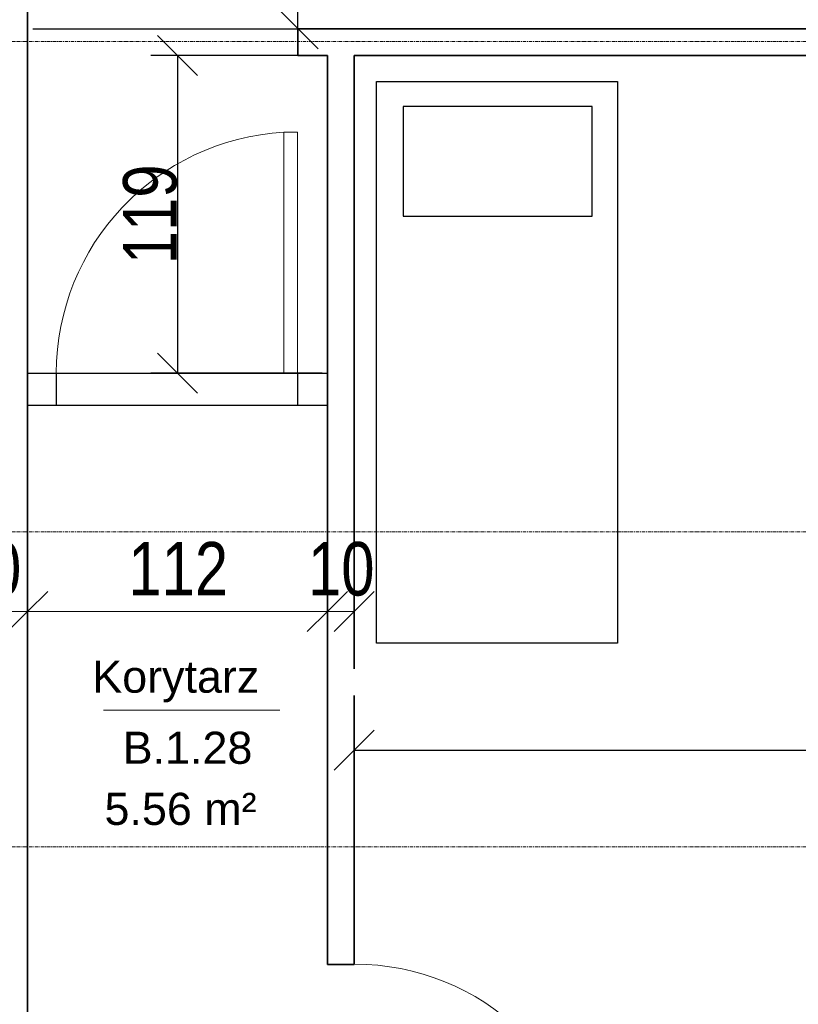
# Model space of a CAD drawing. Header units: millimetres. Extents: x -57350 to 14871, y -25411 to 16830.
# Tile 59 of 66: x -10563 to -7654, y -4158 to -478. Entities that reach past the tile are written whole.
import ezdxf

# ---------------------------------------------------------------- set-up
doc = ezdxf.new("R2010")
doc.units = ezdxf.units.MM
doc.linetypes.add('Linia siatki', pattern=[22.225, 12.7, -3.175, 3.175, -3.175])
for name, color, linetype, lineweight in [('A-ANNO-DIMS', 7, 'Continuous', 5), ('A-ANNO-DIMS-100', 7, 'Continuous', 5), ('A-AREA-IDEN', 7, 'Continuous', 5), ('A-DOOR', 7, 'Continuous', 5), ('A-WALL', 7, 'Continuous', 5), ('S-GRID', 7, 'Continuous', 5)]:
    doc.layers.add(name, color=color, linetype=linetype, lineweight=lineweight)
doc.styles.add('Arial_2', font='arial.ttf', dxfattribs={"width": 0.8, "height": 200})
doc.styles.add('Arial_3', font='arial.ttf', dxfattribs={"height": 120})
doc.dimstyles.new('REVIT_standard', dxfattribs={"dimscale": 304.8, "dimtxt": 204.05188, "dimasz": 0.492126, "dimexe": 0.328084, "dimexo": 0.0625, "dimgap": 0, "dimtad": 1, "dimdec": 0, "dimlfac": 0.1, "dimzin": 0, "dimdsep": 46, "dimtxsty": 'Arial_2', "dimblk1": 'OBLIQUE', "dimblk2": 'OBLIQUE', "dimsah": 1, "dimcen": 0.09, "dimazin": 0, "dimtfac": 1, "dimtdec": 4, "dimtix": 1, "dimtmove": 0, "dimatfit": 3, "dimfxl": 0.328084, "dimfxlon": 1, "dimtvp": 1, "dimtolj": 1, "dimtzin": 0, "dimarcsym": 2})

# ---------------------------------------------------------------- blocks, each defined once
blk = doc.blocks.new('M_Jednoskrzydłowe płytowe - 90-1438569-RZUT PIĘTRA I')
at = {"layer": 'A-DOOR', "lineweight": 18}
for p, q in [((399, 50), (399, 950.2)), ((450, 950.2), (399, 950.2)), ((450, 50), (450, 950.2)), ((450, 50), (399, 50))]:
    blk.add_line(p, q, dxfattribs=at)
at = {"layer": 'A-DOOR'}
blk.add_arc((450, 50), 901.7, 93.2424, 180, dxfattribs=at)
blk = doc.blocks.new('DIMBLOCK111-RZUT PIĘTRA I')
at = {"layer": 'A-ANNO-DIMS-100', "color": 250, "true_color": 0x303030, "transparency": 16777216}
for p, q in [((-10833.4, -2689.7), (-10833.4, -2589.7)), ((-10533.4, -2689.7), (-10533.4, -2589.7)), ((-10833.4, -2689.7), (-10758.4, -2614.7)), ((-10533.4, -2689.7), (-10458.4, -2614.7)), ((-10833.4, -2689.7), (-10908.4, -2764.7)), ((-10833.4, -2689.7), (-10533.4, -2689.7)), ((-10833.4, -2689.7), (-10833.4, -2789.7)), ((-10533.4, -2689.7), (-10608.4, -2764.7)), ((-10533.4, -2689.7), (-10533.4, -2789.7))]:
    blk.add_line(p, q, dxfattribs=at)
at = {"layer": 'A-ANNO-DIMS-100', "color": 0, "transparency": 16777216, "insert": (-10805.8, -2430.1), "char_height": 200, "width": 293.835, "attachment_point": 1, "line_spacing_factor": 0.941778, "style": 'Arial_2'}
blk.add_mtext('30', dxfattribs=at)
blk = doc.blocks.new('_Oblique')
at = {"color": 0, "linetype": 'ByBlock', "lineweight": -2}
blk.add_line((-0.5, -0.5), (0.5, 0.5), dxfattribs=at)
blk = doc.blocks.new('DIMBLOCK112-RZUT PIĘTRA I')
at = {"layer": 'A-ANNO-DIMS-100', "color": 250, "true_color": 0x303030, "transparency": 16777216}
for p, q in [((-10533.4, -2689.7), (-10533.4, -2589.7)), ((-9413.4, -2689.7), (-9413.4, -2589.7)), ((-10533.4, -2689.7), (-10458.4, -2614.7)), ((-9413.4, -2689.7), (-9338.4, -2614.7)), ((-10533.4, -2689.7), (-10608.4, -2764.7)), ((-10533.4, -2689.7), (-9413.4, -2689.7)), ((-10533.4, -2689.7), (-10533.4, -2789.7)), ((-9413.4, -2689.7), (-9488.4, -2764.7)), ((-9413.4, -2689.7), (-9413.4, -2789.7))]:
    blk.add_line(p, q, dxfattribs=at)
at = {"layer": 'A-ANNO-DIMS-100', "color": 0, "transparency": 16777216, "insert": (-10157.1, -2430.1), "char_height": 200, "width": 440.752, "attachment_point": 1, "line_spacing_factor": 0.941778, "style": 'Arial_2'}
blk.add_mtext('112', dxfattribs=at)
blk = doc.blocks.new('DIMBLOCK113-RZUT PIĘTRA I')
at = {"layer": 'A-ANNO-DIMS-100', "color": 250, "true_color": 0x303030, "transparency": 16777216}
for p, q in [((-9413.4, -2689.7), (-9413.4, -2589.7)), ((-9313.4, -2689.7), (-9313.4, -2589.7)), ((-9413.4, -2689.7), (-9338.4, -2614.7)), ((-9313.4, -2689.7), (-9238.4, -2614.7)), ((-9413.4, -2689.7), (-9488.4, -2764.7)), ((-9413.4, -2689.7), (-9313.4, -2689.7)), ((-9413.4, -2689.7), (-9413.4, -2789.7)), ((-9313.4, -2689.7), (-9388.4, -2764.7)), ((-9313.4, -2689.7), (-9313.4, -2789.7))]:
    blk.add_line(p, q, dxfattribs=at)
at = {"layer": 'A-ANNO-DIMS-100', "color": 0, "transparency": 16777216, "insert": (-9485.8, -2430.1), "char_height": 200, "width": 293.835, "attachment_point": 1, "line_spacing_factor": 0.941778, "style": 'Arial_2'}
blk.add_mtext('10', dxfattribs=at)
blk = doc.blocks.new('DIMBLOCK114-RZUT PIĘTRA I')
at = {"layer": 'A-ANNO-DIMS', "color": 0, "lineweight": -2, "transparency": 16777216}
for p, q in [((-9313.4, -3127.5), (-9313.4, -3308.5)), ((-5263.4, -3127.5), (-5263.4, -3308.5)), ((-9313.4, -3208.5), (-5263.4, -3208.5))]:
    blk.add_line(p, q, dxfattribs=at)
at = {"layer": 'Defpoints', "color": 0, "transparency": 16777216}
for p in [(-9313.4, -3108.5), (-5263.4, -3108.5), (-5263.4, -3208.5)]:
    blk.add_point(p, dxfattribs=at)
at = {"layer": 'A-ANNO-DIMS', "color": 0, "lineweight": -2, "transparency": 16777216, "xscale": 150, "yscale": 150, "zscale": 150, "rotation": 180}
blk.add_blockref('_Oblique', (-9313.4, -3208.5), dxfattribs=at)
at = {"layer": 'A-ANNO-DIMS', "color": 0, "lineweight": -2, "transparency": 16777216, "xscale": 150, "yscale": 150, "zscale": 150}
blk.add_blockref('_Oblique', (-5263.4, -3208.5), dxfattribs=at)
at = {"layer": 'A-ANNO-DIMS', "color": 0, "transparency": 16777216, "insert": (-7288.4, -3106.4), "char_height": 200, "width": 440.752, "attachment_point": 5, "style": 'Arial_2'}
blk.add_mtext('\\A1;405', dxfattribs=at)
blk = doc.blocks.new('AN_pomieszczenia - Room Tag With Area-359654-RZUT PIĘTRA I')
at = {"layer": 'A-AREA-IDEN'}
for p in [(-3.295, 0), (3.295, 0)]:
    blk.add_line(p, (0, 0), dxfattribs=at)
blk = doc.blocks.new('M_Jednoskrzydłowe płytowe - 90-1530093-RZUT PIĘTRA I')
at = {"layer": 'A-DOOR', "lineweight": 18}
for p, q in [((399, 215), (399, 1115.2)), ((450, 1115.2), (399, 1115.2)), ((450, 215), (450, 1115.2)), ((450, 215), (399, 215))]:
    blk.add_line(p, q, dxfattribs=at)
at = {"layer": 'A-DOOR'}
blk.add_arc((450, 215), 901.7, 93.2424, 180, dxfattribs=at)
blk = doc.blocks.new('*D434')
at = {"layer": 'A-ANNO-DIMS', "color": 0, "lineweight": -2, "transparency": 16777216}
for p, q in [((-10514.4, 2095.6), (-9423.4, 2095.6)), ((-9523.4, -511.9), (-9523.4, 2095.6)), ((-10514.4, -511.9), (-9423.4, -511.9))]:
    blk.add_line(p, q, dxfattribs=at)
at = {"layer": 'Defpoints', "color": 0, "transparency": 16777216}
for p in [(-10533.4, 2095.6), (-9523.4, 2095.6), (-10533.4, -511.9)]:
    blk.add_point(p, dxfattribs=at)
at = {"layer": 'A-ANNO-DIMS', "color": 0, "lineweight": -2, "transparency": 16777216, "xscale": 150, "yscale": 150, "zscale": 150}
for p, rotation in [((-9523.4, 2095.6), 90), ((-9523.4, -511.9), 270)]:
    blk.add_blockref('_Oblique', p, dxfattribs=dict(at, rotation=rotation))
at = {"layer": 'A-ANNO-DIMS', "color": 0, "transparency": 16777216, "insert": (-9625.5, 791.8), "char_height": 200, "attachment_point": 5, "rotation": 90, "style": 'Arial_2'}
blk.add_mtext('\\A1;261', dxfattribs=at)
blk = doc.blocks.new('*D436')
at = {"layer": 'A-ANNO-DIMS', "color": 0, "lineweight": -2, "transparency": 16777216}
for p, q in [((-9432.5, -611.9), (-10073.4, -611.9)), ((-9973.4, -611.9), (-9973.4, -1799.3)), ((-9432.5, -1799.3), (-10073.4, -1799.3))]:
    blk.add_line(p, q, dxfattribs=at)
at = {"layer": 'Defpoints', "color": 0, "transparency": 16777216}
for p in [(-9413.4, -611.9), (-9973.4, -1799.3), (-9413.4, -1799.3)]:
    blk.add_point(p, dxfattribs=at)
at = {"layer": 'A-ANNO-DIMS', "color": 0, "lineweight": -2, "transparency": 16777216, "xscale": 150, "yscale": 150, "zscale": 150}
for p, rotation in [((-9973.4, -611.9), 90), ((-9973.4, -1799.3), 270)]:
    blk.add_blockref('_Oblique', p, dxfattribs=dict(at, rotation=rotation))
at = {"layer": 'A-ANNO-DIMS', "color": 0, "transparency": 16777216, "insert": (-10075.5, -1205.6), "char_height": 200, "attachment_point": 5, "rotation": 90, "style": 'Arial_2'}
blk.add_mtext('\\A1;119', dxfattribs=at)

msp = doc.modelspace()

# ---------------------------------------------------------------- linework, layer by layer
for p, q in [((-9229.69732, -2808.76806), (-9229.69732, -708.76806)), ((-9229.69732, -708.76806), (-8329.69732, -708.76806)), ((-8329.69732, -708.76806), (-8329.69732, -2808.76806)), ((-10533.41602, -1799.27176), (-9413.41602, -1799.27176)), ((-10426.28209, -1799.22215), (-10426.28209, -1919.27176)), ((-9524.59064, -1799.22215), (-9524.59064, -1919.27176)), ((-10533.41602, -1919.27176), (-9413.41602, -1919.27176)), ((-8329.69732, -2808.76806), (-9229.69732, -2808.76806))]:
    msp.add_line(p, q)
msp.add_lwpolyline([(-8424.05712, -803.14255), (-9130.10721, -803.14255), (-9130.10721, -1212.73443), (-8424.05712, -1212.73443)], close=True)
at = {"layer": 'A-WALL', "lineweight": 35}
for p, q in [((-10533.41602, -5111.90745), (-10533.41602, -444.40745)), ((-5263.41602, -511.94538), (-9523.41602, -511.94538)), ((-9523.41602, -511.94538), (-9523.41602, -611.94538)), ((-9523.41602, -611.94538), (-9413.41602, -611.94538)), ((-9413.41602, -611.94538), (-9413.41602, -1504.40745)), ((-9313.41602, -611.94538), (-5263.41602, -611.94538)), ((-9313.41602, -1504.40745), (-9313.41602, -611.94538)), ((-9413.41602, -1504.40745), (-9413.41602, -4009.40503)), ((-9313.41602, -2904.40745), (-9313.41602, -1504.40745)), ((-9313.41602, -4007.71357), (-9313.41602, -3004.40745)), ((-9413.41602, -4009.40503), (-9313.41602, -4009.40503))]:
    msp.add_line(p, q, dxfattribs=at)
at = {"layer": 'S-GRID', "linetype": 'Linia siatki'}
for p, q in [((-55866.74056, -559.40745), (1287.74041, -559.40745)), ((-55866.74056, -2392.40745), (1287.74041, -2392.40745)), ((-55866.74056, -3569.40745), (1287.74041, -3569.40745))]:
    msp.add_line(p, q, dxfattribs=at)

# ---------------------------------------------------------------- block references
at = {"layer": 'A-AREA-IDEN', "xscale": 99.99999999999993, "yscale": 99.99999999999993, "zscale": 99.99999999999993}
msp.add_blockref('AN_pomieszczenia - Room Tag With Area-359654-RZUT PIĘTRA I', (-9920.03033, -3058.76427), dxfattribs=at)
at = {"layer": 'A-DOOR'}
msp.add_blockref('M_Jednoskrzydłowe płytowe - 90-1530093-RZUT PIĘTRA I', (-9974.59064, -2014.22215), dxfattribs=at)
at = {"layer": 'A-DOOR', "rotation": 269.9999999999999}
msp.add_blockref('M_Jednoskrzydłowe płytowe - 90-1438569-RZUT PIĘTRA I', (-9363.41602, -4459.40503), dxfattribs=at)

# ---------------------------------------------------------------- texts
at = {"layer": 'A-AREA-IDEN', "char_height": 120, "attachment_point": 1, "style": 'Arial_3'}
for s, insert, width in [('Korytarz', (-10291.77476, -2873.398), 809.704375), ('B.1.28', (-10178.19452, -3139.18305), 633.333125), ('5.56 m²', (-10246.14976, -3367.49767), 737.5525)]:
    msp.add_mtext(s, dxfattribs=dict(at, insert=insert, width=width))

# ---------------------------------------------------------------- dimensions: what is measured, and where the dimension line sits
at = {"layer": 'A-ANNO-DIMS', "color": 250, "true_color": 0x303030}
for base, p1, p2, picture, middle in [((-9523.41602, 2095.59255), (-10533.41602, -511.94538), (-10533.41602, 2095.59255), '*D434', (-9625.53062, 791.82358)), ((-9973.41602, -1799.27176), (-9413.41602, -611.94538), (-9413.41602, -1799.27176), '*D436', (-10075.53062, -1205.60857))]:
    dim = msp.add_linear_dim(base=base, p1=p1, p2=p2, angle=90, dimstyle='REVIT_standard', override={"dimpost": '<>', "dimfxl": 560}, dxfattribs=at)
    dim.commit()
    dim.dimension.update_dxf_attribs({"geometry": picture, "text_midpoint": middle})
for base, p1, p2, override, picture, middle in [((-10533.41602, -2689.73209), (-10833.41602, -2589.73209), (-10533.41602, -2589.73209), {"dimpost": '<>', "dimfxl": 300}, 'DIMBLOCK111-RZUT PIĘTRA I', (-10683.41602, -2587.54928)), ((-9413.41602, -2689.73209), (-10533.41602, -2589.73209), (-9413.41602, -2589.73209), {"dimpost": '<>', "dimfxl": 1120}, 'DIMBLOCK112-RZUT PIĘTRA I', (-9973.41602, -2589.32282)), ((-9313.41602, -2689.73209), (-9413.41602, -2589.73209), (-9313.41602, -2589.73209), {"dimpost": '<>', "dimfxl": 100}, 'DIMBLOCK113-RZUT PIĘTRA I', (-9363.41602, -2587.6175)), ((-5263.41602, -3208.49837), (-9313.41602, -3108.49837), (-5263.41602, -3108.49837), {"dimpost": '<>', "dimfxl": 4050}, 'DIMBLOCK114-RZUT PIĘTRA I', (-7288.41602, -3106.38377))]:
    dim = msp.add_linear_dim(base=base, p1=p1, p2=p2, dimstyle='REVIT_standard', override=override, dxfattribs=at)
    dim.commit()
    dim.dimension.update_dxf_attribs({"geometry": picture, "text_midpoint": middle})

doc.saveas('drawing.dxf')
